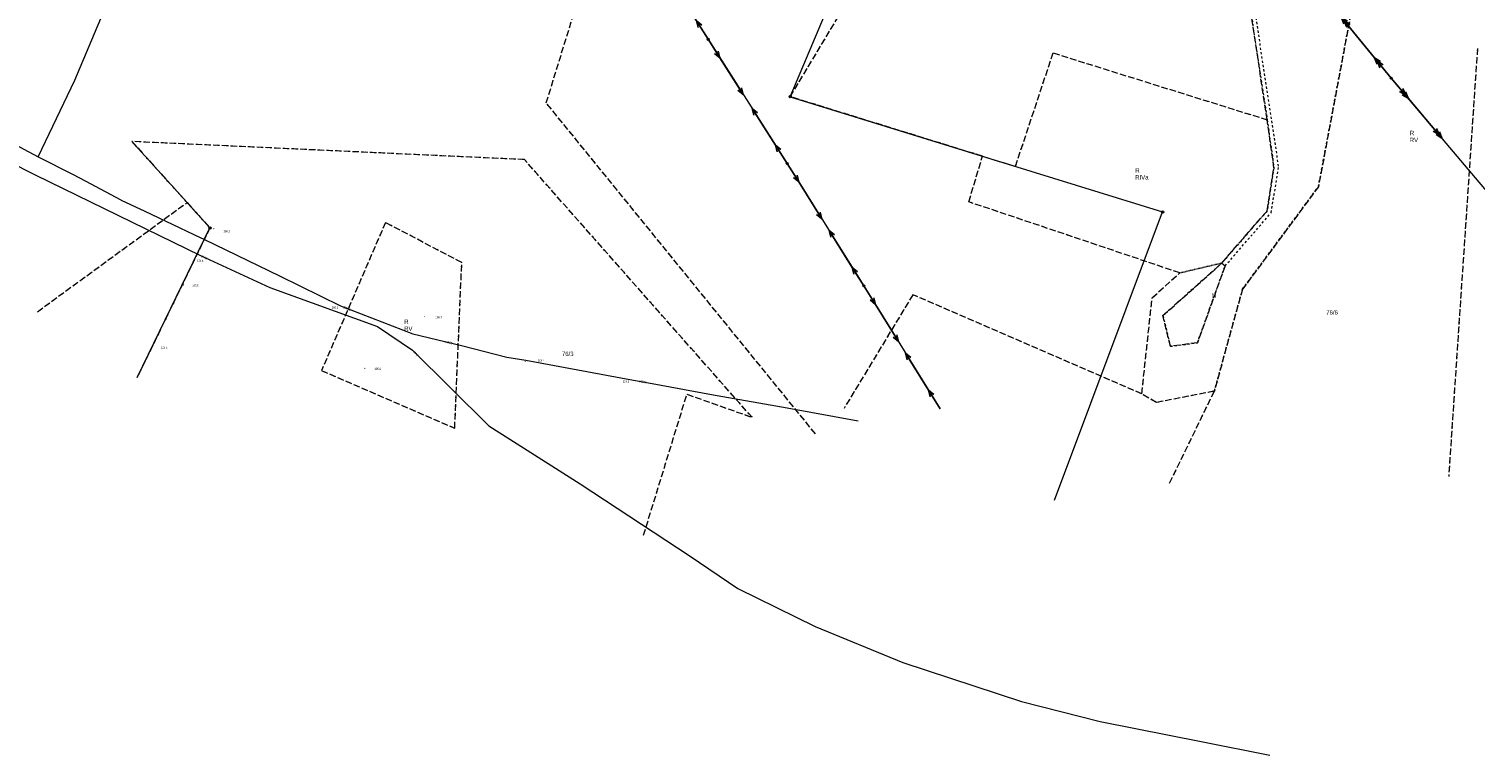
# Model space of a CAD drawing. Header units: inches. Extents: x 6497603 to 6502483, y 5925790 to 5934357.
# Tile 2 of 256: x 6499145 to 6499643, y 5925901 to 5926151. Entities that reach past the tile are written whole.
import ezdxf
from ezdxf.enums import TextEntityAlignment as Align

# ---------------------------------------------------------------- set-up
doc = ezdxf.new("R2010")
doc.units = ezdxf.units.IN
doc.header["$MEASUREMENT"] = 0
for name, pattern in [('219-1000', [0, 0]), ('egkk-1000', [3, 2.25, -0.75]), ('egug-1000', [1.5, 0.75, -0.75]), ('suep_nn_1000', [0, 0]), ('suep_sn_1000', [0, 0])]:
    doc.linetypes.add(name, pattern=pattern)
for name, color, linetype in [('202-punkt graniczny', 7, 'Continuous'), ('203-punkt graniczny', 7, 'Continuous'), ('209-oznaczenie konturu klasyfikacyjnego', 7, 'Continuous'), ('210-oznaczenie konturu użytku gruntowego', 7, 'Continuous'), ('211-numer działki ewidencyjnej', 7, 'Continuous'), ('217-kontur klasyfikacyjny', 7, 'Continuous'), ('218-kontur użytku gruntowego', 7, 'Continuous'), ('219-działka ewidencyjna', 7, 'Continuous'), ('pikieta naturalna', 7, 'Continuous'), ('pikieta naturalna-Atr2', 7, 'Continuous'), ('przewód elektroenergetyczny niskiego napięcia', 7, 'Continuous'), ('przewód elektroenergetyczny średniego napięcia', 7, 'Continuous'), ('przewód telekomunikacyjny podziemny', 7, 'Continuous'), ('przewód wodociągowy', 7, 'Continuous'), ('przewód wodociągowy-Atr1', 7, 'Continuous'), ('rzędna', 7, 'Continuous'), ('rzędna-Atr2', 7, 'Continuous'), ('słup przewodów napowietrznych', 7, 'Continuous')]:
    doc.layers.add(name, color=color, linetype=linetype)
doc.styles.get("Standard").update_dxf_attribs({"font": 'arial.ttf'})

# ---------------------------------------------------------------- blocks, each defined once
blk = doc.blocks.new('203')
at = {"linetype": 'Continuous', "lineweight": 0}
h = blk.add_hatch(color=0, dxfattribs=at)
edge = h.paths.add_edge_path()
edge.add_arc((0, 0), 0.09, 0, 360)
blk = doc.blocks.new('202')
at = {"color": 0, "linetype": 'Continuous', "lineweight": 0}
blk.add_circle((0, 0), 0.4, dxfattribs=at)
blk = doc.blocks.new('PW01')
at = {"linetype": 'Continuous', "lineweight": 13}
h = blk.add_hatch(color=0, dxfattribs=at)
edge = h.paths.add_edge_path()
edge.add_arc((0, 0), 0.18, 0, 360)
blk = doc.blocks.new('US15')
at = {"color": 0, "linetype": 'Continuous', "lineweight": 13}
blk.add_circle((0, 0), 0.35, dxfattribs=at)
blk = doc.blocks.new('SUEP1')
at = {"color": 0, "linetype": 'Continuous'}
for p, q in [((0, 0), (7.5, 0)), ((7.5, 0), (5.25, 0.75)), ((7.5, 0), (5.25, -0.75)), ((7.5, 0), (22.5, 0)), ((22.5, 0), (20.25, 0.75)), ((22.5, 0), (20.25, -0.75))]:
    blk.add_line(p, q, dxfattribs=at)
blk = doc.blocks.new('SUEP2')
at = {"color": 0, "linetype": 'Continuous'}
for p, q in [((0, 0), (9.04, 0)), ((7.54, 0), (5.29, 0.75)), ((7.54, 0), (5.29, -0.75)), ((9.04, 0), (6.79, 0.75)), ((9.04, 0), (6.79, -0.75)), ((9.04, 0), (27.04, 0)), ((25.54, 0), (23.29, 0.75)), ((25.54, 0), (23.29, -0.75)), ((27.04, 0), (24.79, 0.75)), ((27.04, 0), (24.79, -0.75))]:
    blk.add_line(p, q, dxfattribs=at)

msp = doc.modelspace()

# ---------------------------------------------------------------- linework, layer by layer
at = {"layer": '217-kontur klasyfikacyjny', "color": 3, "linetype": 'egkk-1000', "lineweight": 18, "flags": 128}
for points in [[(6499604.83, 5926182.82), (6499588.63, 5926096.53)], [(6499406.87, 5926127.53), (6499436.66, 5926177.11)], [(6499322.92, 5926125.38), (6499335.47, 5926166.12)], [(6499571, 5926119.58), (6499565.33, 5926156.95)], [(6499484.39, 5926103.53), (6499497.34, 5926142.58)], [(6499497.34, 5926142.58), (6499571, 5926119.58)], [(6499643.35, 5926144.17), (6499633.45, 5925996.77)], [(6499415.55, 5926011.48), (6499322.92, 5926125.38)], [(6499473.02, 5926107.04), (6499406.87, 5926127.53)], [(6499573.34, 5926103.03), (6499571, 5926119.58)], [(6499315.42, 5926105.86), (6499180.35, 5926112.1)], [(6499180.35, 5926112.1), (6499199.3, 5926091.09)], [(6499393.74, 5926017.16), (6499315.42, 5926105.86)], [(6499468.32, 5926091.33), (6499473.02, 5926107.04)], [(6499473.02, 5926107.04), (6499484.39, 5926103.53)], [(6499570.99, 5926088.26), (6499573.34, 5926103.03)], [(6499588.63, 5926096.53), (6499562.54, 5926061.3)], [(6499147.85, 5926053.52), (6499199.3, 5926091.09)], [(6499199.3, 5926091.09), (6499207.17, 5926082.37)], [(6499540.93, 5926066.87), (6499468.32, 5926091.33)], [(6499555.38, 5926070.25), (6499570.99, 5926088.26)], [(6499267.59, 5926084.21), (6499245.61, 5926033.27)], [(6499293.85, 5926070.41), (6499267.59, 5926084.21)], [(6499207.17, 5926082.37), (6499182.12, 5926030.83)], [(6499291.41, 5926013.41), (6499293.85, 5926070.41)], [(6499535.14, 5926052.18), (6499555.38, 5926070.25)], [(6499540.93, 5926066.87), (6499555.38, 5926070.25)], [(6499556.51, 5926069.26), (6499546.99, 5926042.81)], [(6499555.38, 5926070.25), (6499556.51, 5926069.26)], [(6499531.41, 5926058.32), (6499540.93, 5926066.87)], [(6499449.08, 5926059.37), (6499425.39, 5926020.23)], [(6499527.85, 5926025.21), (6499449.08, 5926059.37)], [(6499527.85, 5926025.21), (6499531.41, 5926058.32)], [(6499562.54, 5926061.3), (6499552.82, 5926026.19)], [(6499537.68, 5926041.6), (6499535.14, 5926052.18)], [(6499546.99, 5926042.81), (6499537.68, 5926041.6)], [(6499245.61, 5926033.27), (6499291.41, 5926013.41)], [(6499356.39, 5925976.56), (6499371.33, 5926025.11)], [(6499371.33, 5926025.11), (6499393.74, 5926017.16)], [(6499532.87, 5926022.24), (6499527.85, 5926025.21)], [(6499552.82, 5926026.19), (6499532.87, 5926022.24)], [(6499537.44, 5925994.5), (6499552.82, 5926026.19)]]:
    msp.add_lwpolyline(points, dxfattribs=at)
at = {"layer": '218-kontur użytku gruntowego', "color": 3, "linetype": 'egug-1000', "lineweight": 18, "flags": 128}
for points in [[(6499588.63, 5926096.53), (6499604.83, 5926182.82)], [(6499406.87, 5926127.53), (6499436.66, 5926177.11)], [(6499322.92, 5926125.38), (6499335.47, 5926166.12)], [(6499574.94, 5926103.59), (6499566.76, 5926157.51)], [(6499565.33, 5926156.95), (6499571, 5926119.58)], [(6499484.39, 5926103.53), (6499497.34, 5926142.58)], [(6499497.34, 5926142.58), (6499571, 5926119.58)], [(6499643.35, 5926144.17), (6499633.45, 5925996.77)], [(6499415.55, 5926011.48), (6499322.92, 5926125.38)], [(6499473.02, 5926107.04), (6499406.87, 5926127.53)], [(6499571, 5926119.58), (6499573.34, 5926103.03)], [(6499315.42, 5926105.86), (6499180.35, 5926112.1)], [(6499180.35, 5926112.1), (6499199.3, 5926091.09)], [(6499393.74, 5926017.16), (6499315.42, 5926105.86)], [(6499468.32, 5926091.33), (6499473.02, 5926107.04)], [(6499473.02, 5926107.04), (6499484.39, 5926103.53)], [(6499573.34, 5926103.03), (6499570.99, 5926088.26)], [(6499572.4, 5926087.6), (6499574.94, 5926103.59)], [(6499562.54, 5926061.3), (6499588.63, 5926096.53)], [(6499147.85, 5926053.52), (6499199.3, 5926091.09)], [(6499199.3, 5926091.09), (6499207.17, 5926082.37)], [(6499540.93, 5926066.87), (6499468.32, 5926091.33)], [(6499570.99, 5926088.26), (6499555.38, 5926070.25)], [(6499267.59, 5926084.21), (6499245.61, 5926033.27)], [(6499293.85, 5926070.41), (6499267.59, 5926084.21)], [(6499556.51, 5926069.26), (6499572.4, 5926087.6)], [(6499207.17, 5926082.37), (6499182.12, 5926030.83)], [(6499291.41, 5926013.41), (6499293.85, 5926070.41)], [(6499555.38, 5926070.25), (6499535.14, 5926052.18)], [(6499555.38, 5926070.25), (6499540.93, 5926066.87)], [(6499546.99, 5926042.81), (6499556.51, 5926069.26)], [(6499555.38, 5926070.25), (6499556.51, 5926069.26)], [(6499531.41, 5926058.32), (6499540.93, 5926066.87)], [(6499449.08, 5926059.37), (6499425.39, 5926020.23)], [(6499527.85, 5926025.21), (6499449.08, 5926059.37)], [(6499527.85, 5926025.21), (6499531.41, 5926058.32)], [(6499552.82, 5926026.19), (6499562.54, 5926061.3)], [(6499535.14, 5926052.18), (6499537.68, 5926041.6)], [(6499537.68, 5926041.6), (6499546.99, 5926042.81)], [(6499245.61, 5926033.27), (6499291.41, 5926013.41)], [(6499356.39, 5925976.56), (6499371.33, 5926025.11)], [(6499371.33, 5926025.11), (6499393.74, 5926017.16)], [(6499532.87, 5926022.24), (6499527.85, 5926025.21)], [(6499552.82, 5926026.19), (6499532.87, 5926022.24)], [(6499537.44, 5925994.5), (6499552.82, 5926026.19)]]:
    msp.add_lwpolyline(points, dxfattribs=at)
at = {"layer": '219-działka ewidencyjna', "color": 3, "linetype": '219-1000', "lineweight": 18, "flags": 128}
for points in [[(6499406.87, 5926127.53), (6499445.85, 5926219.91)], [(6499406.87, 5926127.53), (6499535.01, 5926087.86)], [(6499199.3, 5926091.09), (6499180.35, 5926112.1)], [(6499199.3, 5926091.09), (6499207.17, 5926082.37)], [(6499497.8, 5925988.67), (6499535.01, 5926087.86)], [(6499182.12, 5926030.83), (6499207.17, 5926082.37)]]:
    msp.add_lwpolyline(points, dxfattribs=at)
at = {"layer": 'przewód elektroenergetyczny niskiego napięcia', "color": 1, "linetype": 'suep_nn_1000', "lineweight": 18, "flags": 128}
for points in [[(6499352.37, 5926188.62), (6499378.61, 5926147.27)], [(6499378.61, 5926147.27), (6499405.83, 5926104.53)], [(6499405.83, 5926104.53), (6499432.22, 5926062.4)], [(6499432.22, 5926062.4), (6499458.43, 5926020.11)]]:
    msp.add_lwpolyline(points, dxfattribs=at)
at = {"layer": 'przewód elektroenergetyczny średniego napięcia', "color": 1, "linetype": 'suep_sn_1000', "lineweight": 18, "flags": 128}
for points in [[(6499613.67, 5926133.88), (6499542.84, 5926220.74)], [(6499674.92, 5926061.51), (6499613.67, 5926133.88)]]:
    msp.add_lwpolyline(points, dxfattribs=at)
at = {"layer": 'przewód telekomunikacyjny podziemny', "color": 30, "linetype": 'Continuous', "lineweight": 18, "flags": 128}
msp.add_lwpolyline([(6499090.26, 5926129.36), (6499147.09, 5926100.6), (6499203.89, 5926072.86), (6499227.79, 5926061.86), (6499264.81, 5926048.39), (6499276.92, 5926040.27), (6499303.16, 5926014.19), (6499334.64, 5925994.28), (6499372.45, 5925969.4), (6499388.81, 5925958.19), (6499415.41, 5925945.17), (6499445.65, 5925932.75), (6499486.49, 5925919.28), (6499513.48, 5925912.43), (6499548.8, 5925905.5), (6499571.9, 5925900.89)], dxfattribs=at)
at = {"layer": 'przewód wodociągowy', "color": 5, "linetype": 'Continuous', "lineweight": 18, "flags": 128}
for points in [[(6498650.86, 5926065.7), (6498678.29, 5926103.64), (6498709.53, 5926145.56), (6498745.22, 5926195.02), (6498778.12, 5926240.9), (6498809.71, 5926284.49), (6498857.98, 5926260.05), (6498862.99, 5926257.53), (6498873.63, 5926251.8), (6498914.39, 5926229.17), (6498948.8, 5926213.02), (6498989.18, 5926191.65), (6499060.76, 5926153.19), (6499098.23, 5926134.08), (6499131.45, 5926115.68), (6499148.06, 5926106.81), (6499160.75, 5926133.27), (6499181.35, 5926182.36), (6499194.74, 5926212.24), (6499204.7, 5926234.93), (6499223.63, 5926273.7)], [(6499148.06, 5926106.81), (6499160.12, 5926100.77), (6499164.21, 5926098.59), (6499176.5, 5926092), (6499176.68, 5926091.92), (6499184.73, 5926088.11), (6499194.14, 5926083.7), (6499201.86, 5926079.93), (6499205.29, 5926078.41)], [(6499205.29, 5926078.41), (6499231.1, 5926065.81), (6499252.09, 5926055.51), (6499276.96, 5926045.93), (6499293.74, 5926041.85), (6499309.4, 5926037.91), (6499315.91, 5926036.82), (6499351.72, 5926030.13), (6499359.36, 5926028.85), (6499379.76, 5926025), (6499405.84, 5926020.46), (6499430.26, 5926015.99)]]:
    msp.add_lwpolyline(points, dxfattribs=at)

# ---------------------------------------------------------------- block references
at = {"layer": '202-punkt graniczny', "color": 7, "linetype": 'Continuous', "lineweight": 18}
for p in [(6499406.87, 5926127.53), (6499535.01, 5926087.86), (6499207.17, 5926082.37)]:
    msp.add_blockref('202', p, dxfattribs=at)
at = {"layer": '203-punkt graniczny', "color": 7, "linetype": 'Continuous', "lineweight": 18}
msp.add_blockref('203', (6499199.3, 5926091.09), dxfattribs=at)
at = {"layer": 'pikieta naturalna', "color": 7, "linetype": 'Continuous', "lineweight": 13}
for p in [(6499208.52, 5926082.1), (6499203.89, 5926072.86), (6499198.09, 5926062.7), (6499252.09, 5926055.51), (6499280.95, 5926051.8), (6499260.5, 5926034.02), (6499315.69, 5926036.32), (6499351.72, 5926030.13)]:
    msp.add_blockref('PW01', p, dxfattribs=at)
at = {"layer": 'przewód elektroenergetyczny niskiego napięcia', "color": 1, "linetype": 'Continuous', "lineweight": 18}
for p, rotation in [((6499378.61, 5926147.27), 122.399), ((6499378.61, 5926147.27), 302.492), ((6499405.83, 5926104.53), 122.492), ((6499405.83, 5926104.53), 302.063), ((6499432.22, 5926062.4), 122.063), ((6499432.22, 5926062.4), 301.789), ((6499458.43, 5926020.11), 121.789)]:
    msp.add_blockref('SUEP1', p, dxfattribs=dict(at, rotation=rotation))
at = {"layer": 'przewód elektroenergetyczny średniego napięcia', "color": 1, "linetype": 'Continuous', "lineweight": 18}
for rotation in [129.196, 310.243]:
    msp.add_blockref('SUEP2', (6499613.67, 5926133.88), dxfattribs=dict(at, rotation=rotation))
at = {"layer": 'rzędna', "color": 30, "linetype": 'Continuous', "lineweight": 18}
for p in [(6499203.89, 5926072.86), (6499276.92, 5926040.27)]:
    msp.add_blockref('PW01', p, dxfattribs=at)
at = {"layer": 'rzędna', "color": 5, "linetype": 'Continuous', "lineweight": 18}
for p in [(6499252.09, 5926055.51), (6499351.72, 5926030.13)]:
    msp.add_blockref('PW01', p, dxfattribs=at)
at = {"layer": 'słup przewodów napowietrznych', "color": 7, "linetype": 'Continuous', "lineweight": 18}
for p in [(6499378.61, 5926147.27), (6499613.67, 5926133.88), (6499405.83, 5926104.53), (6499432.22, 5926062.4)]:
    msp.add_blockref('US15', p, dxfattribs=at)

# ---------------------------------------------------------------- texts
at = {"layer": '209-oznaczenie konturu klasyfikacyjnego', "color": 3, "linetype": 'Continuous', "lineweight": 18, "width": 0.79}
for s, p in [('RV', (6499620.06, 5926113.38)), ('RIVa', (6499525.57, 5926100.52)), ('RV', (6499274.02, 5926048.41))]:
    msp.add_text(s, height=1.5, dxfattribs=at).set_placement(p, align=Align.TOP_LEFT)
at = {"layer": '210-oznaczenie konturu użytku gruntowego', "color": 3, "linetype": 'Continuous', "lineweight": 18, "width": 0.79}
for s, p in [('R', (6499620.07, 5926114.28)), ('R', (6499525.59, 5926101.42)), ('N', (6499551.93, 5926058.31)), ('R', (6499274.03, 5926049.31))]:
    msp.add_text(s, height=1.5, dxfattribs=at).set_placement(p)
at = {"layer": '211-numer działki ewidencyjnej', "color": 3, "linetype": 'Continuous', "lineweight": 18, "width": 0.79}
for s, p in [('76/6', (6499591.31, 5926053.98)), ('76/3', (6499328.3, 5926039.75))]:
    msp.add_text(s, height=1.5, dxfattribs=at).set_placement(p, align=Align.TOP_LEFT)
at = {"layer": 'pikieta naturalna-Atr2', "color": 7, "width": 0.667}
for s, p in [('105.3', (6499211.86, 5926080.85)), ('105.4', (6499202.74, 5926070.73)), ('105.5', (6499201.11, 5926062.18)), ('105.6', (6499249.13, 5926054.58)), ('105.7', (6499284.82, 5926051.25)), ('105.4', (6499190.36, 5926040.78)), ('105.6', (6499263.81, 5926033.46)), ('104.4', (6499320.11, 5926036.32)), ('104.3', (6499349.24, 5926029.09))]:
    msp.add_text(s, height=0.75, dxfattribs=at).set_placement(p)
at = {"layer": 'przewód wodociągowy-Atr1', "color": 5, "width": 0.667}
msp.add_text('woD90', height=0.75, rotation=346.334, dxfattribs=at).set_placement((6499287.92, 5926043.27), align=Align.MIDDLE_LEFT)
at = {"layer": 'rzędna-Atr2', "color": 30, "width": 0.667}
for s, rotation, p in [('104.5', 335.285, (6499204.26, 5926072.69)), ('104.9', 315.175, (6499277.27, 5926039.92))]:
    msp.add_text(s, height=0.75, rotation=rotation, dxfattribs=at).set_placement(p, align=Align.MIDDLE_LEFT)
at = {"layer": 'rzędna-Atr2', "color": 5, "width": 0.667}
for s, rotation, p in [('103.93', 338.933, (6499253.15, 5926055.1)), ('102.60', 350.489, (6499354.91, 5926029.6))]:
    msp.add_text(s, height=0.75, rotation=rotation, dxfattribs=at).set_placement(p, align=Align.MIDDLE_LEFT)

doc.saveas('drawing.dxf')
